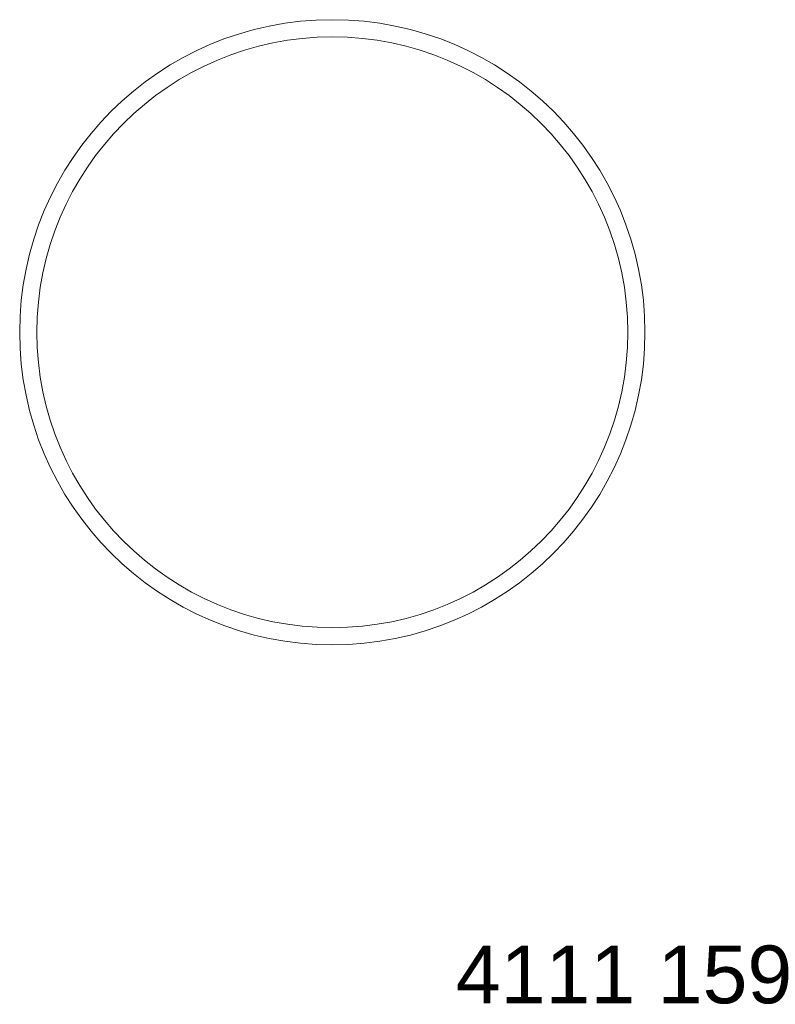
# Model space of a CAD drawing. Header units: millimetres. Extents: x -30 to 35.9, y 14.2 to 100.
import ezdxf

# ---------------------------------------------------------------- set-up
doc = ezdxf.new("R2010")
doc.units = ezdxf.units.MM
doc.header["$LTSCALE"] = 254
doc.layers.add('1', color=7, linetype='Continuous', lineweight=5)
doc.layers.add('Keine', color=7, linetype='Continuous', lineweight=5)
doc.styles.add('Arial', font='Arial')

msp = doc.modelspace()

# ---------------------------------------------------------------- linework, layer by layer
at = {"layer": '1', "color": 7, "extrusion": (0, 0, -1)}
msp.add_circle((2.75, 72.75), 27.25, dxfattribs=at)
at = {"layer": '1', "color": 7}
msp.add_circle((-2.75, 72.75), 25.75, dxfattribs=at)

# ---------------------------------------------------------------- texts
at = {"layer": 'Keine', "insert": (8.011, 19.291), "char_height": 5.0344, "width": 30.11152, "attachment_point": 1, "line_spacing_factor": 0.970891, "style": 'Arial'}
msp.add_mtext('4111 159', dxfattribs=at)

doc.saveas('drawing.dxf')
